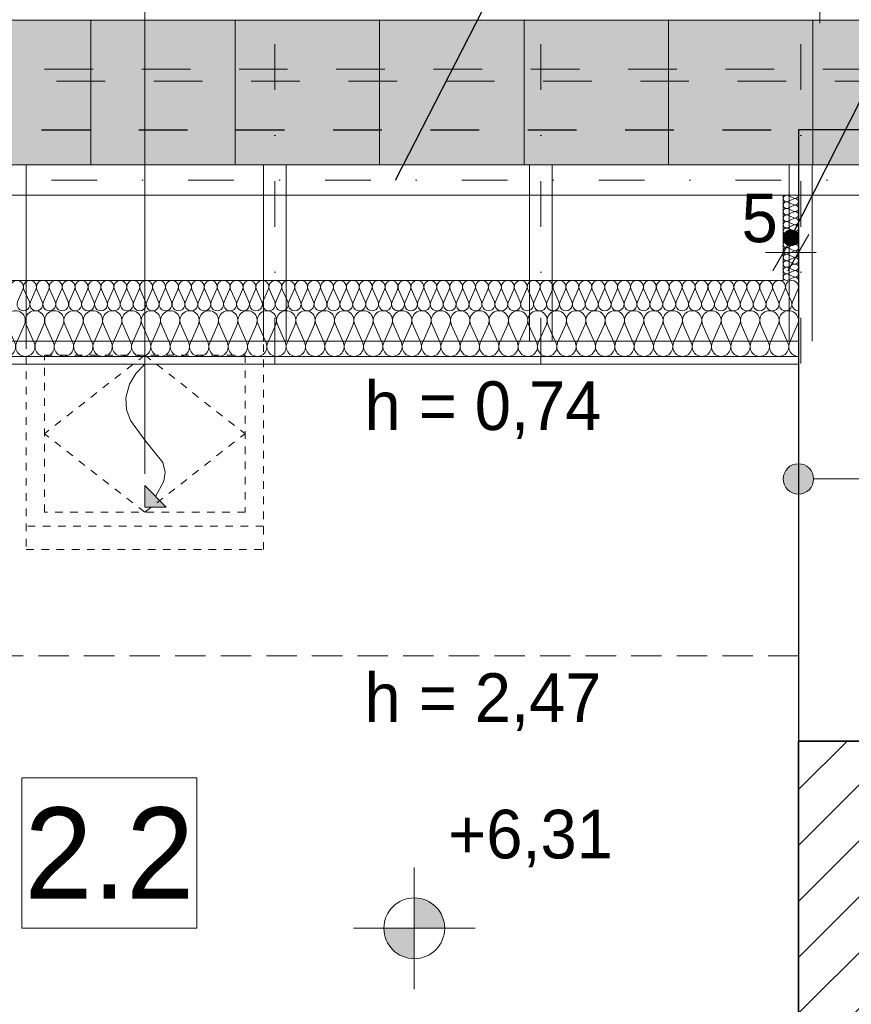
# Model space of a CAD drawing. Extents: x -613240 to -325500, y -25863 to 152403.
# Tile 216 of 254: x -417766 to -415031, y 106217 to 109455. Entities that reach past the tile are written whole.
import ezdxf

# ---------------------------------------------------------------- set-up
doc = ezdxf.new("R2010")
doc.units = 0
doc.header["$MEASUREMENT"] = 0
for name, pattern in [('Dot & Dashed', [450, 150, -150, 0, -150]), ('Hidden Line', [50, 25, -25]), ('Krawędzie ukryte', [150, 100, -50]), ('Przerywana', [320, 160, -160])]:
    doc.linetypes.add(name, pattern=pattern)
for name, color, linetype in [('A-Okna', 7, 'Continuous'), ('Arch ocieplenie', 7, 'Continuous'), ('Arch opisy', 7, 'Continuous'), ('Arch zmurowania', 7, 'Continuous'), ('Inwent Izolacje', 7, 'Continuous'), ('INWENT RZĘDNE', 7, 'Continuous'), ('INWENT WYMIARY', 7, 'Continuous')]:
    doc.layers.add(name, color=color, linetype=linetype)
for name, color, linetype, lineweight, true_color in [('A-Okna_Nr_Pióra__9', 7, 'Continuous', 13, 0x3dad99), ('Arch dachowki_Nr_Pióra__81', 7, 'Continuous', 9, 0x6a6a6a), ('Arch ocieplenie_Nr_Pióra__44', 7, 'Continuous', 13, 0x029e21), ('Arch wykończenie_Nr_Pióra__3', 7, 'Continuous', 18, 0xff6600), ('Arch wykończenie_Nr_Pióra__4', 7, 'Continuous', 13, 0x029e21), ('arch wypelnienia_Nr_Pióra__2', 7, 'Continuous', 13, 0x7f7f7f), ('Inwent Izolacje_Nr_Pióra__44', 7, 'Continuous', 13, 0x029e21), ('INWENT KONST. DREWNIANA_Nr_Pióra__2', 7, 'Continuous', 13, 0x7f7f7f), ('INWENT.ŚCIANY_Nr_Pióra__2', 7, 'Continuous', 13, 0x7f7f7f)]:
    doc.layers.add(name, color=color, linetype=linetype, lineweight=lineweight, true_color=true_color)
for name, color, linetype, lineweight in [('Arch okna_Nr_Pióra__41', 7, 'Continuous', 15), ('Arch opisy okien_Nr_Pióra__21', 7, 'Continuous', 9), ('Arch opisy_Nr_Pióra__21', 7, 'Continuous', 9), ('Arch zmurowania_Nr_Pióra__21', 7, 'Continuous', 9), ('Arch zmurowania_Nr_Pióra__27', 7, 'Continuous', 35), ('INWENT DACH_Nr_Pióra__21', 7, 'Continuous', 9), ('INWENT KONST. DREWNIANA_Nr_Pióra__21', 7, 'Continuous', 9), ('INWENT OPISY_Nr_Pióra__21', 7, 'Continuous', 9), ('INWENT RZĘDNE_Nr_Pióra__21', 7, 'Continuous', 9), ('INWENT WYMIARY_Nr_Pióra__21', 7, 'Continuous', 9), ('INWENT.ŚCIANY_Nr_Pióra__1', 7, 'Continuous', 25), ('INWENT.ŚCIANY_Nr_Pióra__21', 7, 'Continuous', 9), ('Istniejące stropy_Nr_Pióra__5', 7, 'Continuous', 13)]:
    doc.layers.add(name, color=color, linetype=linetype, lineweight=lineweight)
doc.styles.add('GENERATED_STYLE_1', font='txt')
doc.styles.add('GENERATED_STYLE_2', font='txt')
doc.styles.add('GENERATED_STYLE_3', font='txt')
doc.dimstyles.new('GENERATED_STYLE__2', dxfattribs={"dimtxt": 160.000002, "dimasz": 91.2, "dimexe": 0.18, "dimexo": 0, "dimgap": 0.09, "dimtad": 1, "dimtih": 1, "dimtoh": 1, "dimdec": 0, "dimlfac": 0.1, "dimzin": 0, "dimdsep": 46, "dimtxsty": 'GENERATED_STYLE_1', "dimblk": 'ARROWHEAD_2', "dimblk1": 'ARROWHEAD_2', "dimblk2": 'ARROWHEAD_2', "dimcen": 0.09, "dimclrd": 7, "dimclre": 7, "dimclrt": 7, "dimazin": 0, "dimtfac": 1, "dimtdec": 4, "dimtmove": 0, "dimatfit": 3, "dimfxl": 0, "dimtolj": 1, "dimtzin": 0, "dimarcsym": 0})
doc.dimstyles.new('GENERATED_STYLE__8', dxfattribs={"dimtxt": 0.18, "dimasz": 182.4, "dimexe": 0.18, "dimexo": 0.0625, "dimgap": 0.09, "dimtad": 0, "dimtih": 1, "dimtoh": 1, "dimdec": 4, "dimzin": 0, "dimdsep": 46, "dimcen": 0.09, "dimadec": 0, "dimazin": 0, "dimtfac": 1, "dimtdec": 4, "dimtmove": 0, "dimatfit": 3, "dimldrblk": 'ARROWHEAD_5', "dimfxl": 0, "dimtolj": 1, "dimtzin": 0, "dimarcsym": 0})
doc.dimstyles.new('GENERATED_STYLE__9', dxfattribs={"dimtxt": 0.18, "dimasz": 109.44, "dimexe": 0.18, "dimexo": 0.0625, "dimgap": 0.09, "dimtad": 0, "dimtih": 1, "dimtoh": 1, "dimdec": 4, "dimzin": 0, "dimdsep": 46, "dimcen": 0.09, "dimadec": 0, "dimazin": 0, "dimtfac": 1, "dimtdec": 4, "dimtmove": 0, "dimatfit": 3, "dimldrblk": 'ARROWHEAD_11', "dimfxl": 0, "dimtolj": 1, "dimtzin": 0, "dimarcsym": 0})

# ---------------------------------------------------------------- blocks, each defined once
blk = doc.blocks.new('Izolacja cieplna 14_219', base_point=(-419654.9, 108347.6))
at = {"layer": 'Arch ocieplenie_Nr_Pióra__44', "linetype": 'Continuous'}
for p, q in [((-419652.3, 108452.9), (-419625.8, 108392.3)), ((-419620.5, 108392.3), (-419594, 108452.9)), ((-419588.7, 108452.9), (-419562.3, 108392.3)), ((-419556.9, 108392.3), (-419530.5, 108452.9)), ((-419525.1, 108452.9), (-419498.7, 108392.3)), ((-419493.3, 108392.3), (-419466.9, 108452.9)), ((-419461.6, 108452.9), (-419435.1, 108392.3)), ((-419429.8, 108392.3), (-419403.3, 108452.9)), ((-419398, 108452.9), (-419371.5, 108392.3)), ((-419366.2, 108392.3), (-419339.8, 108452.9)), ((-419334.4, 108452.9), (-419308, 108392.3)), ((-419302.6, 108392.3), (-419276.2, 108452.9)), ((-419270.8, 108452.9), (-419244.4, 108392.3)), ((-419239.1, 108392.3), (-419212.6, 108452.9)), ((-419207.3, 108452.9), (-419180.8, 108392.3)), ((-419175.5, 108392.3), (-419149, 108452.9)), ((-419143.7, 108452.9), (-419117.3, 108392.3)), ((-419111.9, 108392.3), (-419085.5, 108452.9)), ((-419080.1, 108452.9), (-419053.7, 108392.3)), ((-419048.3, 108392.3), (-419021.9, 108452.9)), ((-419016.6, 108452.9), (-418990.1, 108392.3)), ((-418984.8, 108392.3), (-418958.3, 108452.9)), ((-418953, 108452.9), (-418926.5, 108392.3)), ((-418921.2, 108392.3), (-418894.8, 108452.9)), ((-418889.4, 108452.9), (-418863, 108392.3)), ((-418857.6, 108392.3), (-418831.2, 108452.9)), ((-418825.8, 108452.9), (-418799.4, 108392.3)), ((-418794.1, 108392.3), (-418767.6, 108452.9)), ((-418762.3, 108452.9), (-418735.8, 108392.3)), ((-418730.5, 108392.3), (-418704, 108452.9)), ((-418698.7, 108452.9), (-418672.3, 108392.3)), ((-418666.9, 108392.3), (-418640.5, 108452.9)), ((-418635.1, 108452.9), (-418608.7, 108392.3)), ((-418603.3, 108392.3), (-418576.9, 108452.9)), ((-418571.6, 108452.9), (-418545.1, 108392.3)), ((-418539.8, 108392.3), (-418513.3, 108452.9)), ((-418508, 108452.9), (-418481.5, 108392.3)), ((-418476.2, 108392.3), (-418449.8, 108452.9)), ((-418444.4, 108452.9), (-418418, 108392.3)), ((-418412.6, 108392.3), (-418386.2, 108452.9)), ((-418380.8, 108452.9), (-418354.4, 108392.3)), ((-418349.1, 108392.3), (-418322.6, 108452.9)), ((-418317.3, 108452.9), (-418290.8, 108392.3)), ((-418285.5, 108392.3), (-418259, 108452.9)), ((-418253.7, 108452.9), (-418227.3, 108392.3)), ((-418221.9, 108392.3), (-418195.5, 108452.9)), ((-418190.1, 108452.9), (-418163.7, 108392.3)), ((-418158.3, 108392.3), (-418131.9, 108452.9)), ((-418126.6, 108452.9), (-418100.1, 108392.3)), ((-418094.8, 108392.3), (-418068.3, 108452.9)), ((-418063, 108452.9), (-418036.5, 108392.3)), ((-418031.2, 108392.3), (-418004.8, 108452.9)), ((-417999.4, 108452.9), (-417973, 108392.3)), ((-417967.6, 108392.3), (-417941.2, 108452.9)), ((-417935.8, 108452.9), (-417909.4, 108392.3)), ((-417904.1, 108392.3), (-417877.6, 108452.9)), ((-417872.3, 108452.9), (-417845.8, 108392.3)), ((-417840.5, 108392.3), (-417814, 108452.9)), ((-417808.7, 108452.9), (-417782.3, 108392.3)), ((-417776.9, 108392.3), (-417750.5, 108452.9)), ((-417745.1, 108452.9), (-417718.7, 108392.3)), ((-417713.3, 108392.3), (-417686.9, 108452.9)), ((-417681.6, 108452.9), (-417655.1, 108392.3)), ((-417649.8, 108392.3), (-417623.3, 108452.9)), ((-417618, 108452.9), (-417591.5, 108392.3)), ((-417586.2, 108392.3), (-417559.8, 108452.9)), ((-417554.4, 108452.9), (-417528, 108392.3)), ((-417522.6, 108392.3), (-417496.2, 108452.9)), ((-417490.8, 108452.9), (-417464.4, 108392.3)), ((-417459.1, 108392.3), (-417432.6, 108452.9)), ((-417427.3, 108452.9), (-417400.8, 108392.3)), ((-417395.5, 108392.3), (-417369, 108452.9)), ((-417363.7, 108452.9), (-417337.3, 108392.3)), ((-417331.9, 108392.3), (-417305.5, 108452.9)), ((-417300.1, 108452.9), (-417273.7, 108392.3)), ((-417268.3, 108392.3), (-417241.9, 108452.9)), ((-417236.6, 108452.9), (-417210.1, 108392.3)), ((-417204.8, 108392.3), (-417178.3, 108452.9)), ((-417173, 108452.9), (-417146.5, 108392.3)), ((-417141.2, 108392.3), (-417114.8, 108452.9)), ((-417109.4, 108452.9), (-417083, 108392.3)), ((-417077.6, 108392.3), (-417051.2, 108452.9)), ((-417045.8, 108452.9), (-417019.4, 108392.3)), ((-417014.1, 108392.3), (-416987.6, 108452.9)), ((-416982.3, 108452.9), (-416955.8, 108392.3)), ((-416950.5, 108392.3), (-416924, 108452.9)), ((-416918.7, 108452.9), (-416892.3, 108392.3)), ((-416886.9, 108392.3), (-416860.5, 108452.9)), ((-416855.1, 108452.9), (-416828.7, 108392.3)), ((-416823.3, 108392.3), (-416796.9, 108452.9)), ((-416791.6, 108452.9), (-416765.1, 108392.3)), ((-416759.8, 108392.3), (-416733.3, 108452.9)), ((-416728, 108452.9), (-416701.5, 108392.3)), ((-416696.2, 108392.3), (-416669.8, 108452.9)), ((-416664.4, 108452.9), (-416638, 108392.3)), ((-416632.6, 108392.3), (-416606.2, 108452.9)), ((-416600.8, 108452.9), (-416574.4, 108392.3)), ((-416569.1, 108392.3), (-416542.6, 108452.9)), ((-416537.3, 108452.9), (-416510.8, 108392.3)), ((-416505.5, 108392.3), (-416479, 108452.9)), ((-416473.7, 108452.9), (-416447.3, 108392.3)), ((-416441.9, 108392.3), (-416415.5, 108452.9)), ((-416410.1, 108452.9), (-416383.7, 108392.3)), ((-416378.3, 108392.3), (-416351.9, 108452.9)), ((-416346.6, 108452.9), (-416320.1, 108392.3)), ((-416314.8, 108392.3), (-416288.3, 108452.9)), ((-416283, 108452.9), (-416256.5, 108392.3)), ((-416251.2, 108392.3), (-416224.8, 108452.9)), ((-416219.4, 108452.9), (-416193, 108392.3)), ((-416187.6, 108392.3), (-416161.2, 108452.9)), ((-416155.8, 108452.9), (-416129.4, 108392.3)), ((-416124.1, 108392.3), (-416097.6, 108452.9)), ((-416092.3, 108452.9), (-416065.8, 108392.3)), ((-416060.5, 108392.3), (-416034, 108452.9)), ((-416028.7, 108452.9), (-416002.3, 108392.3)), ((-415996.9, 108392.3), (-415970.5, 108452.9)), ((-415965.1, 108452.9), (-415938.7, 108392.3)), ((-415933.3, 108392.3), (-415906.9, 108452.9)), ((-415901.6, 108452.9), (-415875.1, 108392.3)), ((-415869.8, 108392.3), (-415843.3, 108452.9)), ((-415838, 108452.9), (-415811.5, 108392.3)), ((-415806.2, 108392.3), (-415779.8, 108452.9)), ((-415774.4, 108452.9), (-415748, 108392.3)), ((-415742.6, 108392.3), (-415716.2, 108452.9)), ((-415710.8, 108452.9), (-415684.4, 108392.3)), ((-415679.1, 108392.3), (-415652.6, 108452.9)), ((-415647.3, 108452.9), (-415620.8, 108392.3)), ((-415615.5, 108392.3), (-415589, 108452.9)), ((-415583.7, 108452.9), (-415557.3, 108392.3)), ((-415551.9, 108392.3), (-415525.5, 108452.9)), ((-415520.1, 108452.9), (-415493.7, 108392.3)), ((-415488.3, 108392.3), (-415461.9, 108452.9)), ((-415456.6, 108452.9), (-415430.1, 108392.3)), ((-415424.8, 108392.3), (-415398.3, 108452.9)), ((-415393, 108452.9), (-415366.5, 108392.3)), ((-415361.2, 108392.3), (-415334.8, 108452.9)), ((-415329.4, 108452.9), (-415303, 108392.3)), ((-415297.6, 108392.3), (-415271.2, 108452.9)), ((-415265.8, 108452.9), (-415239.4, 108392.3)), ((-415234.1, 108392.3), (-415207.6, 108452.9))]:
    blk.add_line(p, q, dxfattribs=at)
for centre, start_param, end_param in [((-419623.2, 108465.7), 4.299595, 8.266775), ((-419559.6, 108465.7), 4.299595, 8.266775), ((-419496, 108465.7), 4.299595, 8.266775), ((-419432.4, 108465.7), 4.299595, 8.266775), ((-419368.9, 108465.7), 4.299595, 8.266775), ((-419305.3, 108465.7), 4.299595, 8.266775), ((-419241.7, 108465.7), 4.299595, 8.266775), ((-419178.2, 108465.7), 4.299595, 8.266775), ((-419114.6, 108465.7), 4.299595, 8.266775), ((-419051, 108465.7), 4.299595, 8.266775), ((-418987.4, 108465.7), 4.299595, 8.266775), ((-418923.9, 108465.7), 4.299595, 8.266775), ((-418860.3, 108465.7), 4.299595, 8.266775), ((-418796.7, 108465.7), 4.299595, 8.266775), ((-418733.2, 108465.7), 4.299595, 8.266775), ((-418669.6, 108465.7), 4.299595, 8.266775), ((-418606, 108465.7), 4.299595, 8.266775), ((-418542.4, 108465.7), 4.299595, 8.266775), ((-418478.9, 108465.7), 4.299595, 8.266775), ((-418415.3, 108465.7), 4.299595, 8.266775), ((-418351.7, 108465.7), 4.299595, 8.266775), ((-418288.2, 108465.7), 4.299595, 8.266775), ((-418224.6, 108465.7), 4.299595, 8.266775), ((-418161, 108465.7), 4.299595, 8.266775), ((-418097.4, 108465.7), 4.299595, 8.266775), ((-418033.9, 108465.7), 4.299595, 8.266775), ((-417970.3, 108465.7), 4.299595, 8.266775), ((-417906.7, 108465.7), 4.299595, 8.266775), ((-417843.2, 108465.7), 4.299595, 8.266775), ((-417779.6, 108465.7), 4.299595, 8.266775), ((-417716, 108465.7), 4.299595, 8.266775), ((-417652.4, 108465.7), 4.299595, 8.266775), ((-417588.9, 108465.7), 4.299595, 8.266775), ((-417525.3, 108465.7), 4.299595, 8.266775), ((-417461.7, 108465.7), 4.299595, 8.266775), ((-417398.2, 108465.7), 4.299595, 8.266775), ((-417334.6, 108465.7), 4.299595, 8.266775), ((-417271, 108465.7), 4.299595, 8.266775), ((-417207.4, 108465.7), 4.299595, 8.266775), ((-417143.9, 108465.7), 4.299595, 8.266775), ((-417080.3, 108465.7), 4.299595, 8.266775), ((-417016.7, 108465.7), 4.299595, 8.266775), ((-416953.2, 108465.7), 4.299595, 8.266775), ((-416889.6, 108465.7), 4.299595, 8.266775), ((-416826, 108465.7), 4.299595, 8.266775), ((-416762.4, 108465.7), 4.299595, 8.266775), ((-416698.9, 108465.7), 4.299595, 8.266775), ((-416635.3, 108465.7), 4.299595, 8.266775), ((-416571.7, 108465.7), 4.299595, 8.266775), ((-416508.2, 108465.7), 4.299595, 8.266775), ((-416444.6, 108465.7), 4.299595, 8.266775), ((-416381, 108465.7), 4.299595, 8.266775), ((-416317.4, 108465.7), 4.299595, 8.266775), ((-416253.9, 108465.7), 4.299595, 8.266775), ((-416190.3, 108465.7), 4.299595, 8.266775), ((-416126.7, 108465.7), 4.299595, 8.266775), ((-416063.2, 108465.7), 4.299595, 8.266775), ((-415999.6, 108465.7), 4.299595, 8.266775), ((-415936, 108465.7), 4.299595, 8.266775), ((-415872.4, 108465.7), 4.299595, 8.266775), ((-415808.9, 108465.7), 4.299595, 8.266775), ((-415745.3, 108465.7), 4.299595, 8.266775), ((-415681.7, 108465.7), 4.299595, 8.266775), ((-415618.2, 108465.7), 4.299595, 8.266775), ((-415554.6, 108465.7), 4.299595, 8.266775), ((-415491, 108465.7), 4.299595, 8.266775), ((-415427.4, 108465.7), 4.299595, 8.266775), ((-415363.9, 108465.7), 4.299595, 8.266775), ((-415300.3, 108465.7), 4.299595, 8.266775), ((-415236.7, 108465.7), 4.299595, 8.266775), ((-419654.9, 108379.5), 3.141593, 5.125182), ((-419591.4, 108379.5), 1.158004, 5.125183), ((-419527.8, 108379.5), 1.158004, 5.125183), ((-419464.2, 108379.5), 1.158004, 5.125183), ((-419400.7, 108379.5), 1.158004, 5.125183), ((-419337.1, 108379.5), 1.158004, 5.125183), ((-419273.5, 108379.5), 1.158004, 5.125183), ((-419209.9, 108379.5), 1.158004, 5.125183), ((-419146.4, 108379.5), 1.158004, 5.125183), ((-419082.8, 108379.5), 1.158004, 5.125183), ((-419019.2, 108379.5), 1.158004, 5.125183), ((-418955.7, 108379.5), 1.158004, 5.125183), ((-418892.1, 108379.5), 1.158004, 5.125183), ((-418828.5, 108379.5), 1.158004, 5.125183), ((-418764.9, 108379.5), 1.158004, 5.125183), ((-418701.4, 108379.5), 1.158004, 5.125183), ((-418637.8, 108379.5), 1.158004, 5.125183), ((-418574.2, 108379.5), 1.158004, 5.125183), ((-418510.7, 108379.5), 1.158004, 5.125183), ((-418447.1, 108379.5), 1.158004, 5.125183), ((-418383.5, 108379.5), 1.158004, 5.125183), ((-418319.9, 108379.5), 1.158004, 5.125183), ((-418256.4, 108379.5), 1.158004, 5.125183), ((-418192.8, 108379.5), 1.158004, 5.125183), ((-418129.2, 108379.5), 1.158004, 5.125183), ((-418065.7, 108379.5), 1.158004, 5.125183), ((-418002.1, 108379.5), 1.158004, 5.125183), ((-417938.5, 108379.5), 1.158004, 5.125183), ((-417874.9, 108379.5), 1.158004, 5.125183), ((-417811.4, 108379.5), 1.158004, 5.125183), ((-417747.8, 108379.5), 1.158004, 5.125183), ((-417684.2, 108379.5), 1.158004, 5.125183), ((-417620.7, 108379.5), 1.158004, 5.125183), ((-417557.1, 108379.5), 1.158004, 5.125183), ((-417493.5, 108379.5), 1.158004, 5.125183), ((-417429.9, 108379.5), 1.158004, 5.125183), ((-417366.4, 108379.5), 1.158004, 5.125183), ((-417302.8, 108379.5), 1.158004, 5.125183), ((-417239.2, 108379.5), 1.158004, 5.125183), ((-417175.7, 108379.5), 1.158004, 5.125183), ((-417112.1, 108379.5), 1.158004, 5.125183), ((-417048.5, 108379.5), 1.158004, 5.125183), ((-416984.9, 108379.5), 1.158004, 5.125183), ((-416921.4, 108379.5), 1.158004, 5.125183), ((-416857.8, 108379.5), 1.158004, 5.125183), ((-416794.2, 108379.5), 1.158004, 5.125183), ((-416730.7, 108379.5), 1.158004, 5.125183), ((-416667.1, 108379.5), 1.158004, 5.125183), ((-416603.5, 108379.5), 1.158004, 5.125183), ((-416539.9, 108379.5), 1.158004, 5.125183), ((-416476.4, 108379.5), 1.158004, 5.125183), ((-416412.8, 108379.5), 1.158004, 5.125183), ((-416349.2, 108379.5), 1.158004, 5.125183), ((-416285.7, 108379.5), 1.158004, 5.125183), ((-416222.1, 108379.5), 1.158004, 5.125183), ((-416158.5, 108379.5), 1.158004, 5.125183), ((-416094.9, 108379.5), 1.158004, 5.125183), ((-416031.4, 108379.5), 1.158004, 5.125183), ((-415967.8, 108379.5), 1.158004, 5.125183), ((-415904.2, 108379.5), 1.158004, 5.125183), ((-415840.7, 108379.5), 1.158004, 5.125183), ((-415777.1, 108379.5), 1.158004, 5.125183), ((-415713.5, 108379.5), 1.158004, 5.125183), ((-415649.9, 108379.5), 1.158004, 5.125183), ((-415586.4, 108379.5), 1.158004, 5.125183), ((-415522.8, 108379.5), 1.158004, 5.125183), ((-415459.2, 108379.5), 1.158004, 5.125183), ((-415395.7, 108379.5), 1.158004, 5.125183), ((-415332.1, 108379.5), 1.158004, 5.125183), ((-415268.5, 108379.5), 1.158004, 5.125183), ((-415204.9, 108379.5), 1.158004, 3.141593)]:
    blk.add_ellipse(centre, major_axis=(0, 31.9), ratio=0.996364, start_param=start_param, end_param=end_param, dxfattribs=at)
blk = doc.blocks.new('Izolacja cieplna 14_220', base_point=(-421534.9, 108497.6))
at = {"layer": 'Arch ocieplenie_Nr_Pióra__44', "linetype": 'Continuous'}
for p, q in [((-417773.4, 108527.4), (-417755.7, 108567.8)), ((-417752.2, 108567.8), (-417734.5, 108527.4)), ((-417730.9, 108527.4), (-417713.2, 108567.8)), ((-417709.7, 108567.8), (-417692, 108527.4)), ((-417688.4, 108527.4), (-417670.8, 108567.8)), ((-417667.2, 108567.8), (-417649.5, 108527.4)), ((-417645.9, 108527.4), (-417628.3, 108567.8)), ((-417624.7, 108567.8), (-417607, 108527.4)), ((-417603.5, 108527.4), (-417585.8, 108567.8)), ((-417582.2, 108567.8), (-417564.6, 108527.4)), ((-417561, 108527.4), (-417543.3, 108567.8)), ((-417539.7, 108567.8), (-417522.1, 108527.4)), ((-417518.5, 108527.4), (-417500.8, 108567.8)), ((-417497.3, 108567.8), (-417479.6, 108527.4)), ((-417476, 108527.4), (-417458.3, 108567.8)), ((-417454.8, 108567.8), (-417437.1, 108527.4)), ((-417433.5, 108527.4), (-417415.9, 108567.8)), ((-417412.3, 108567.8), (-417394.6, 108527.4)), ((-417391, 108527.4), (-417373.4, 108567.8)), ((-417369.8, 108567.8), (-417352.1, 108527.4)), ((-417348.6, 108527.4), (-417330.9, 108567.8)), ((-417327.3, 108567.8), (-417309.7, 108527.4)), ((-417306.1, 108527.4), (-417288.4, 108567.8)), ((-417284.8, 108567.8), (-417267.2, 108527.4)), ((-417263.6, 108527.4), (-417245.9, 108567.8)), ((-417242.4, 108567.8), (-417224.7, 108527.4)), ((-417221.1, 108527.4), (-417203.4, 108567.8)), ((-417199.9, 108567.8), (-417182.2, 108527.4)), ((-417178.6, 108527.4), (-417161, 108567.8)), ((-417157.4, 108567.8), (-417139.7, 108527.4)), ((-417136.1, 108527.4), (-417118.5, 108567.8)), ((-417114.9, 108567.8), (-417097.2, 108527.4)), ((-417093.7, 108527.4), (-417076, 108567.8)), ((-417072.4, 108567.8), (-417054.8, 108527.4)), ((-417051.2, 108527.4), (-417033.5, 108567.8)), ((-417029.9, 108567.8), (-417012.3, 108527.4)), ((-417008.7, 108527.4), (-416991, 108567.8)), ((-416987.5, 108567.8), (-416969.8, 108527.4)), ((-416966.2, 108527.4), (-416948.5, 108567.8)), ((-416945, 108567.8), (-416927.3, 108527.4)), ((-416923.7, 108527.4), (-416906.1, 108567.8)), ((-416902.5, 108567.8), (-416884.8, 108527.4)), ((-416881.3, 108527.4), (-416863.6, 108567.8)), ((-416860, 108567.8), (-416842.3, 108527.4)), ((-416838.8, 108527.4), (-416821.1, 108567.8)), ((-416817.5, 108567.8), (-416799.9, 108527.4)), ((-416796.3, 108527.4), (-416778.6, 108567.8)), ((-416775, 108567.8), (-416757.4, 108527.4)), ((-416753.8, 108527.4), (-416736.1, 108567.8)), ((-416732.6, 108567.8), (-416714.9, 108527.4)), ((-416711.3, 108527.4), (-416693.6, 108567.8)), ((-416690.1, 108567.8), (-416672.4, 108527.4)), ((-416668.8, 108527.4), (-416651.2, 108567.8)), ((-416647.6, 108567.8), (-416629.9, 108527.4)), ((-416626.4, 108527.4), (-416608.7, 108567.8)), ((-416605.1, 108567.8), (-416587.4, 108527.4)), ((-416583.9, 108527.4), (-416566.2, 108567.8)), ((-416562.6, 108567.8), (-416545, 108527.4)), ((-416541.4, 108527.4), (-416523.7, 108567.8)), ((-416520.1, 108567.8), (-416502.5, 108527.4)), ((-416498.9, 108527.4), (-416481.2, 108567.8)), ((-416477.7, 108567.8), (-416460, 108527.4)), ((-416456.4, 108527.4), (-416438.7, 108567.8)), ((-416435.2, 108567.8), (-416417.5, 108527.4)), ((-416413.9, 108527.4), (-416396.3, 108567.8)), ((-416392.7, 108567.8), (-416375, 108527.4)), ((-416371.5, 108527.4), (-416353.8, 108567.8)), ((-416350.2, 108567.8), (-416332.5, 108527.4)), ((-416329, 108527.4), (-416311.3, 108567.8)), ((-416307.7, 108567.8), (-416290.1, 108527.4)), ((-416286.5, 108527.4), (-416268.8, 108567.8)), ((-416265.2, 108567.8), (-416247.6, 108527.4)), ((-416244, 108527.4), (-416226.3, 108567.8)), ((-416222.8, 108567.8), (-416205.1, 108527.4)), ((-416201.5, 108527.4), (-416183.8, 108567.8)), ((-416180.3, 108567.8), (-416162.6, 108527.4)), ((-416159, 108527.4), (-416141.4, 108567.8)), ((-416137.8, 108567.8), (-416120.1, 108527.4)), ((-416116.6, 108527.4), (-416098.9, 108567.8)), ((-416095.3, 108567.8), (-416077.6, 108527.4)), ((-416074.1, 108527.4), (-416056.4, 108567.8)), ((-416052.8, 108567.8), (-416035.2, 108527.4)), ((-416031.6, 108527.4), (-416013.9, 108567.8)), ((-416010.3, 108567.8), (-415992.7, 108527.4)), ((-415989.1, 108527.4), (-415971.4, 108567.8)), ((-415967.9, 108567.8), (-415950.2, 108527.4)), ((-415946.6, 108527.4), (-415928.9, 108567.8)), ((-415925.4, 108567.8), (-415907.7, 108527.4)), ((-415904.1, 108527.4), (-415886.5, 108567.8)), ((-415882.9, 108567.8), (-415865.2, 108527.4)), ((-415861.7, 108527.4), (-415844, 108567.8)), ((-415840.4, 108567.8), (-415822.7, 108527.4)), ((-415819.2, 108527.4), (-415801.5, 108567.8)), ((-415797.9, 108567.8), (-415780.3, 108527.4)), ((-415776.7, 108527.4), (-415759, 108567.8)), ((-415755.4, 108567.8), (-415737.8, 108527.4)), ((-415734.2, 108527.4), (-415716.5, 108567.8)), ((-415713, 108567.8), (-415695.3, 108527.4)), ((-415691.7, 108527.4), (-415674, 108567.8)), ((-415670.5, 108567.8), (-415652.8, 108527.4)), ((-415649.2, 108527.4), (-415631.6, 108567.8)), ((-415628, 108567.8), (-415610.3, 108527.4)), ((-415606.8, 108527.4), (-415589.1, 108567.8)), ((-415585.5, 108567.8), (-415567.8, 108527.4)), ((-415564.3, 108527.4), (-415546.6, 108567.8)), ((-415543, 108567.8), (-415525.4, 108527.4)), ((-415521.8, 108527.4), (-415504.1, 108567.8)), ((-415500.5, 108567.8), (-415482.9, 108527.4)), ((-415479.3, 108527.4), (-415461.6, 108567.8)), ((-415458.1, 108567.8), (-415440.4, 108527.4)), ((-415436.8, 108527.4), (-415419.1, 108567.8)), ((-415415.6, 108567.8), (-415397.9, 108527.4)), ((-415394.3, 108527.4), (-415376.7, 108567.8)), ((-415373.1, 108567.8), (-415355.4, 108527.4)), ((-415351.9, 108527.4), (-415334.2, 108567.8)), ((-415330.6, 108567.8), (-415312.9, 108527.4)), ((-415309.4, 108527.4), (-415291.7, 108567.8)), ((-415288.1, 108567.8), (-415270.5, 108527.4)), ((-415266.9, 108527.4), (-415249.2, 108567.8)), ((-415245.6, 108567.8), (-415228, 108527.4)), ((-415224.4, 108527.4), (-415206.7, 108567.8))]:
    blk.add_line(p, q, dxfattribs=at)
for centre, start_param, end_param in [((-417775.2, 108576.3), 4.299595, 8.266775), ((-417732.7, 108576.3), 4.299595, 8.266775), ((-417690.2, 108576.3), 4.299595, 8.266775), ((-417647.7, 108576.3), 4.299595, 8.266775), ((-417605.2, 108576.3), 4.299595, 8.266775), ((-417562.8, 108576.3), 4.299595, 8.266775), ((-417520.3, 108576.3), 4.299595, 8.266775), ((-417477.8, 108576.3), 4.299595, 8.266775), ((-417435.3, 108576.3), 4.299595, 8.266775), ((-417392.8, 108576.3), 4.299595, 8.266775), ((-417350.3, 108576.3), 4.299595, 8.266775), ((-417307.9, 108576.3), 4.299595, 8.266775), ((-417265.4, 108576.3), 4.299595, 8.266775), ((-417222.9, 108576.3), 4.299595, 8.266775), ((-417180.4, 108576.3), 4.299595, 8.266775), ((-417137.9, 108576.3), 4.299595, 8.266775), ((-417095.5, 108576.3), 4.299595, 8.266775), ((-417053, 108576.3), 4.299595, 8.266775), ((-417010.5, 108576.3), 4.299595, 8.266775), ((-416968, 108576.3), 4.299595, 8.266775), ((-416925.5, 108576.3), 4.299595, 8.266775), ((-416883, 108576.3), 4.299595, 8.266775), ((-416840.6, 108576.3), 4.299595, 8.266775), ((-416798.1, 108576.3), 4.299595, 8.266775), ((-416755.6, 108576.3), 4.299595, 8.266775), ((-416713.1, 108576.3), 4.299595, 8.266775), ((-416670.6, 108576.3), 4.299595, 8.266775), ((-416628.1, 108576.3), 4.299595, 8.266775), ((-416585.7, 108576.3), 4.299595, 8.266775), ((-416543.2, 108576.3), 4.299595, 8.266775), ((-416500.7, 108576.3), 4.299595, 8.266775), ((-416458.2, 108576.3), 4.299595, 8.266775), ((-416415.7, 108576.3), 4.299595, 8.266775), ((-416373.2, 108576.3), 4.299595, 8.266775), ((-416330.8, 108576.3), 4.299595, 8.266775), ((-416288.3, 108576.3), 4.299595, 8.266775), ((-416245.8, 108576.3), 4.299595, 8.266775), ((-416203.3, 108576.3), 4.299595, 8.266775), ((-416160.8, 108576.3), 4.299595, 8.266775), ((-416118.3, 108576.3), 4.299595, 8.266775), ((-416075.9, 108576.3), 4.299595, 8.266775), ((-416033.4, 108576.3), 4.299595, 8.266775), ((-415990.9, 108576.3), 4.299595, 8.266775), ((-415948.4, 108576.3), 4.299595, 8.266775), ((-415905.9, 108576.3), 4.299595, 8.266775), ((-415863.4, 108576.3), 4.299595, 8.266775), ((-415821, 108576.3), 4.299595, 8.266775), ((-415778.5, 108576.3), 4.299595, 8.266775), ((-415736, 108576.3), 4.299595, 8.266775), ((-415693.5, 108576.3), 4.299595, 8.266775), ((-415651, 108576.3), 4.299595, 8.266775), ((-415608.5, 108576.3), 4.299595, 8.266775), ((-415566.1, 108576.3), 4.299595, 8.266775), ((-415523.6, 108576.3), 4.299595, 8.266775), ((-415481.1, 108576.3), 4.299595, 8.266775), ((-415438.6, 108576.3), 4.299595, 8.266775), ((-415396.1, 108576.3), 4.299595, 8.266775), ((-415353.6, 108576.3), 4.299595, 8.266775), ((-415311.2, 108576.3), 4.299595, 8.266775), ((-415268.7, 108576.3), 4.299595, 8.266775), ((-415226.2, 108576.3), 4.299595, 8.266775), ((-417753.9, 108518.9), 1.158004, 5.125183), ((-417711.5, 108518.9), 1.158004, 5.125183), ((-417669, 108518.9), 1.158004, 5.125183), ((-417626.5, 108518.9), 1.158004, 5.125183), ((-417584, 108518.9), 1.158004, 5.125183), ((-417541.5, 108518.9), 1.158004, 5.125183), ((-417499, 108518.9), 1.158004, 5.125183), ((-417456.6, 108518.9), 1.158004, 5.125183), ((-417414.1, 108518.9), 1.158004, 5.125183), ((-417371.6, 108518.9), 1.158004, 5.125183), ((-417329.1, 108518.9), 1.158004, 5.125183), ((-417286.6, 108518.9), 1.158004, 5.125183), ((-417244.1, 108518.9), 1.158004, 5.125183), ((-417201.7, 108518.9), 1.158004, 5.125183), ((-417159.2, 108518.9), 1.158004, 5.125183), ((-417116.7, 108518.9), 1.158004, 5.125183), ((-417074.2, 108518.9), 1.158004, 5.125183), ((-417031.7, 108518.9), 1.158004, 5.125183), ((-416989.2, 108518.9), 1.158004, 5.125183), ((-416946.8, 108518.9), 1.158004, 5.125183), ((-416904.3, 108518.9), 1.158004, 5.125183), ((-416861.8, 108518.9), 1.158004, 5.125183), ((-416819.3, 108518.9), 1.158004, 5.125183), ((-416776.8, 108518.9), 1.158004, 5.125183), ((-416734.3, 108518.9), 1.158004, 5.125183), ((-416691.9, 108518.9), 1.158004, 5.125183), ((-416649.4, 108518.9), 1.158004, 5.125183), ((-416606.9, 108518.9), 1.158004, 5.125183), ((-416564.4, 108518.9), 1.158004, 5.125183), ((-416521.9, 108518.9), 1.158004, 5.125183), ((-416479.4, 108518.9), 1.158004, 5.125183), ((-416437, 108518.9), 1.158004, 5.125183), ((-416394.5, 108518.9), 1.158004, 5.125183), ((-416352, 108518.9), 1.158004, 5.125183), ((-416309.5, 108518.9), 1.158004, 5.125183), ((-416267, 108518.9), 1.158004, 5.125183), ((-416224.5, 108518.9), 1.158004, 5.125183), ((-416182.1, 108518.9), 1.158004, 5.125183), ((-416139.6, 108518.9), 1.158004, 5.125183), ((-416097.1, 108518.9), 1.158004, 5.125183), ((-416054.6, 108518.9), 1.158004, 5.125183), ((-416012.1, 108518.9), 1.158004, 5.125183), ((-415969.6, 108518.9), 1.158004, 5.125183), ((-415927.2, 108518.9), 1.158004, 5.125183), ((-415884.7, 108518.9), 1.158004, 5.125183), ((-415842.2, 108518.9), 1.158004, 5.125183), ((-415799.7, 108518.9), 1.158004, 5.125183), ((-415757.2, 108518.9), 1.158004, 5.125183), ((-415714.7, 108518.9), 1.158004, 5.125183), ((-415672.3, 108518.9), 1.158004, 5.125183), ((-415629.8, 108518.9), 1.158004, 5.125183), ((-415587.3, 108518.9), 1.158004, 5.125183), ((-415544.8, 108518.9), 1.158004, 5.125183), ((-415502.3, 108518.9), 1.158004, 5.125183), ((-415459.8, 108518.9), 1.158004, 5.125183), ((-415417.4, 108518.9), 1.158004, 5.125183), ((-415374.9, 108518.9), 1.158004, 5.125183), ((-415332.4, 108518.9), 1.158004, 5.125183), ((-415289.9, 108518.9), 1.158004, 5.125183), ((-415247.4, 108518.9), 1.158004, 5.125183), ((-415204.9, 108518.9), 1.158004, 3.141593)]:
    blk.add_ellipse(centre, major_axis=(0, 21.3), ratio=0.998768, start_param=start_param, end_param=end_param, dxfattribs=at)
blk = doc.blocks.new('Ściana_13', base_point=(-415204.9, 107082.6))
at = {"layer": 'Arch zmurowania_Nr_Pióra__21', "linetype": 'Continuous'}
h = blk.add_hatch(dxfattribs=at)
h.set_pattern_fill('Common_Brick', color=256, style=0, pattern_type=2)
h.set_pattern_definition([(45, (0, 0), (-91.92388, 91.92388), [])])
h.paths.add_polyline_path([(-415204.9, 107082.6), (-415204.9, 106182.6), (-414694.9, 106182.6), (-414694.9, 107082.6)], flags=0)
at = {"layer": 'Arch zmurowania_Nr_Pióra__27', "linetype": 'Continuous'}
for p, q in [((-415204.9, 107082.6), (-415204.9, 106182.6)), ((-414694.9, 107082.6), (-415204.9, 107082.6)), ((-414694.9, 106182.6), (-414694.9, 107082.6)), ((-415204.9, 106182.6), (-414694.9, 106182.6))]:
    blk.add_line(p, q, dxfattribs=at)
blk = doc.blocks.new('Izolacja cieplna 14_355', base_point=(-415204.9, 108597.6))
at = {"layer": 'Inwent Izolacje_Nr_Pióra__44', "linetype": 'Continuous'}
for p, q in [((-415219.8, 108867.7), (-415240, 108876.7)), ((-415240, 108857), (-415219.8, 108865.9)), ((-415219.8, 108846.2), (-415240, 108855.2)), ((-415240, 108835.4), (-415219.8, 108844.4)), ((-415219.8, 108824.7), (-415240, 108833.6)), ((-415240, 108813.9), (-415219.8, 108822.9)), ((-415219.8, 108803.1), (-415240, 108812.1)), ((-415240, 108792.4), (-415219.8, 108801.3)), ((-415219.8, 108781.6), (-415240, 108790.6)), ((-415240, 108770.8), (-415219.8, 108779.8)), ((-415219.8, 108760.1), (-415240, 108769)), ((-415240, 108749.3), (-415219.8, 108758.2)), ((-415219.8, 108738.5), (-415240, 108747.5)), ((-415240, 108727.7), (-415219.8, 108736.7)), ((-415219.8, 108717), (-415240, 108725.9)), ((-415240, 108706.2), (-415219.8, 108715.2)), ((-415219.8, 108695.4), (-415240, 108704.4)), ((-415240, 108684.7), (-415219.8, 108693.6)), ((-415219.8, 108673.9), (-415240, 108682.9)), ((-415240, 108663.1), (-415219.8, 108672.1)), ((-415219.8, 108652.4), (-415240, 108661.3)), ((-415240, 108641.6), (-415219.8, 108650.6)), ((-415219.8, 108630.8), (-415240, 108639.8)), ((-415240, 108620.1), (-415219.8, 108629)), ((-415219.8, 108609.3), (-415240, 108618.2)), ((-415240, 108598.5), (-415219.8, 108607.5))]:
    blk.add_line(p, q, dxfattribs=at)
for centre, start_param, end_param in [((-415244.3, 108866.8), 5.870392, 9.837571), ((-415215.6, 108877.6), 2.7288, 4.712389), ((-415244.3, 108845.3), 5.870392, 9.837571), ((-415215.6, 108856.1), 2.7288, 6.695979), ((-415215.6, 108834.5), 2.7288, 6.695979), ((-415244.3, 108823.8), 5.870392, 9.837571), ((-415244.3, 108802.2), 5.870392, 9.837571), ((-415215.6, 108813), 2.7288, 6.695979), ((-415244.3, 108780.7), 5.870392, 9.837571), ((-415215.6, 108791.5), 2.7288, 6.695979), ((-415215.6, 108769.9), 2.7288, 6.695979), ((-415244.3, 108759.1), 5.870392, 9.837571), ((-415244.3, 108737.6), 5.870392, 9.837571), ((-415215.6, 108748.4), 2.7288, 6.695979), ((-415244.3, 108716.1), 5.870392, 9.837571), ((-415215.6, 108726.8), 2.7288, 6.695979), ((-415215.6, 108705.3), 2.7288, 6.695979), ((-415244.3, 108694.5), 5.870392, 9.837571), ((-415244.3, 108673), 5.870392, 9.837571), ((-415215.6, 108683.8), 2.7288, 6.695979), ((-415244.3, 108651.5), 5.870392, 9.837571), ((-415215.6, 108662.2), 2.7288, 6.695979), ((-415215.6, 108640.7), 2.7288, 6.695979), ((-415244.3, 108629.9), 5.870392, 9.837571), ((-415244.3, 108608.4), 5.870392, 9.837571), ((-415215.6, 108619.1), 2.7288, 6.695979), ((-415215.6, 108597.6), 4.712389, 6.695979)]:
    blk.add_ellipse(centre, major_axis=(0, 10.8), ratio=0.987432, start_param=start_param, end_param=end_param, dxfattribs=at)
blk = doc.blocks.new('Krzywa_24', base_point=(-417354.9, 108322.6))
at = {"layer": 'A-Okna_Nr_Pióra__9', "linetype": 'Continuous'}
blk.add_hatch(color=256, dxfattribs=at).paths.add_polyline_path([(-417354.9, 107852), (-417354.5, 107922.7), (-417284.2, 107851.6)], flags=0)
for p, q in [((-417354.9, 107852), (-417354.5, 107922.7)), ((-417354.5, 107922.7), (-417284.2, 107851.6)), ((-417354.9, 107852), (-417284.2, 107851.6))]:
    blk.add_line(p, q, dxfattribs=at)
at = {"layer": 'A-Okna_Nr_Pióra__9', "linetype": 'Continuous', "flags": 128}
blk.add_lwpolyline([(-417354.9, 108322.6), (-417384.1, 108291.5), (-417405.4, 108256.4), (-417417.6, 108211.7), (-417415, 108173), (-417402.1, 108136.5), (-417354.9, 108072), (-417295.3, 107998.7), (-417288.2, 107966.7), (-417292.2, 107936.9), (-417319.4, 107887.2)], dxfattribs=at)
blk = doc.blocks.new('*D787')
at = {"layer": 'INWENT WYMIARY_Nr_Pióra__21', "linetype": 'Continuous'}
for p, q in [((-415254.9, 108598.8), (-415254.9, 108778.8)), ((-415204.9, 108598.8), (-415204.9, 108778.8)), ((-415289.6, 108628.8), (-415220.3, 108748.8)), ((-415170.3, 108748.8), (-415239.6, 108628.8)), ((-415313.6, 108688.8), (-415254.9, 108688.8)), ((-415254.9, 108688.8), (-415204.9, 108688.8)), ((-415204.9, 108688.8), (-415146.3, 108688.8))]:
    blk.add_line(p, q, dxfattribs=at)
at = {"layer": 'INWENT WYMIARY_Nr_Pióra__21', "insert": (-415392, 108720.8), "char_height": 160, "attachment_point": 7, "style": 'GENERATED_STYLE_1'}
blk.add_mtext('{5}', dxfattribs=at)
blk = doc.blocks.new('ARROWHEAD_2')
at = {"color": 0, "linetype": 'Continuous', "lineweight": 0}
for p, q in [((-0.378, -0.655), (0.378, 0.655)), ((0, 0), (-1, 0))]:
    blk.add_line(p, q, dxfattribs=at)
blk = doc.blocks.new('Koty wysokościowe_29', base_point=(-416468.4, 106466.8))
at = {"layer": 'INWENT RZĘDNE_Nr_Pióra__21', "linetype": 'Continuous'}
for points in [[(-416468.4, 106466.8), (-416368.4, 106466.8), (-416376, 106505.1), (-416397.7, 106537.5), (-416430.1, 106559.2), (-416468.4, 106566.8)], [(-416468.4, 106466.8), (-416568.4, 106466.8), (-416560.8, 106428.5), (-416539.1, 106396.1), (-416506.7, 106374.4), (-416468.4, 106366.8)]]:
    blk.add_hatch(color=256, dxfattribs=at).paths.add_polyline_path(points, flags=0)
for p, q in [((-416468.4, 106266.8), (-416468.4, 106666.8)), ((-416668.4, 106466.8), (-416268.4, 106466.8))]:
    blk.add_line(p, q, dxfattribs=at)
blk.add_circle((-416468.4, 106466.8), 100, dxfattribs=at)
at = {"layer": 'INWENT RZĘDNE_Nr_Pióra__21', "insert": (-416356.6, 106666.8), "char_height": 160, "attachment_point": 7, "style": 'GENERATED_STYLE_2'}
blk.add_mtext('{+6,31}', dxfattribs=at)
blk = doc.blocks.new('ARROWHEAD_5')
at = {"color": 0, "linetype": 'Continuous', "lineweight": 0}
blk.add_line((0, 0), (-1, 0), dxfattribs=at)
blk.add_solid([(-1, 0.2679), (0, 0), (-1, -0.2679), (-1, 0.2679)], dxfattribs=at)
blk = doc.blocks.new('ARROWHEAD_11')
at = {"color": 0, "linetype": 'Continuous', "lineweight": 0}
blk.add_line((0, 0), (-1, 0), dxfattribs=at)
at = {"color": 0, "linetype": 'Continuous', "lineweight": 0, "const_width": 0.25, "flags": 128}
blk.add_lwpolyline([(-0.125, 0, 1), (0.125, 0, 1)], format="xyb", close=True, dxfattribs=at)
blk = doc.blocks.new('Linia_167', base_point=(-415204.9, 107944.6))
at = {"layer": 'Arch opisy_Nr_Pióra__21', "linetype": 'Continuous'}
for points in [[(-415154.9, 107944.6), (-415158.8, 107963.8), (-415169.6, 107980), (-415185.8, 107990.8), (-415204.9, 107994.6), (-415224.1, 107990.8), (-415240.3, 107980), (-415251.1, 107963.8), (-415254.9, 107944.6), (-415251.1, 107925.5), (-415240.3, 107909.3), (-415224.1, 107898.4), (-415204.9, 107894.6), (-415185.8, 107898.4), (-415169.6, 107909.3), (-415158.8, 107925.5)], [(-414464.9, 107944.6), (-414468.8, 107963.8), (-414479.6, 107980), (-414495.8, 107990.8), (-414514.9, 107994.6), (-414534.1, 107990.8), (-414550.3, 107980), (-414561.1, 107963.8), (-414564.9, 107944.6), (-414561.1, 107925.5), (-414550.3, 107909.3), (-414534.1, 107898.4), (-414514.9, 107894.6), (-414495.8, 107898.4), (-414479.6, 107909.3), (-414468.8, 107925.5)]]:
    blk.add_hatch(color=256, dxfattribs=at).paths.add_polyline_path(points, flags=0)
blk.add_line((-415154.9, 107944.6), (-414564.9, 107944.6), dxfattribs=at)
for centre in [(-415204.9, 107944.6), (-414514.9, 107944.6)]:
    blk.add_circle(centre, 50, dxfattribs=at)

msp = doc.modelspace()

# ---------------------------------------------------------------- hatches: boundary and pattern name
at = {"layer": 'arch wypelnienia_Nr_Pióra__2', "linetype": 'Continuous', "lineweight": 0, "true_color": 0x3f3f3f}
msp.add_hatch(color=250, dxfattribs=at).paths.add_polyline_path([(-414324.9, 108977.6), (-430714.9, 108977.6), (-430714.9, 109453.8), (-414324.9, 109453.8)], flags=0)

# ---------------------------------------------------------------- linework, layer by layer
at = {"layer": 'Arch dachowki_Nr_Pióra__81', "linetype": 'Continuous'}
for p, q in [((-417532.4, 108977.6), (-417532.4, 109453.8)), ((-417057.4, 108977.6), (-417057.4, 109453.8)), ((-416582.4, 108977.6), (-416582.4, 109453.8)), ((-416107.4, 108977.6), (-416107.4, 109453.8)), ((-415632.4, 108977.6), (-415632.4, 109453.8)), ((-415157.4, 108977.6), (-415157.4, 109453.8))]:
    msp.add_line(p, q, dxfattribs=at)
at = {"layer": 'Arch okna_Nr_Pióra__41', "linetype": 'Hidden Line'}
for p, q in [((-416964.9, 108397.6), (-417744.9, 108397.6)), ((-417744.9, 108397.6), (-417744.9, 107712.1)), ((-416964.9, 107712.1), (-416964.9, 108397.6)), ((-417684.9, 107835.2), (-417684.9, 108351.6)), ((-417684.9, 108351.6), (-417024.9, 108351.6)), ((-417354.9, 108351.6), (-417684.9, 108093.4)), ((-417354.9, 108351.6), (-417024.9, 108093.4)), ((-417024.9, 108351.6), (-417024.9, 107835.2)), ((-417354.9, 107835.2), (-417684.9, 108093.4)), ((-417354.9, 107835.2), (-417024.9, 108093.4)), ((-417024.9, 107835.2), (-417684.9, 107835.2)), ((-416964.9, 107789.3), (-417744.9, 107789.3)), ((-417744.9, 107712.1), (-416964.9, 107712.1))]:
    msp.add_line(p, q, dxfattribs=at)
at = {"layer": 'Arch opisy okien_Nr_Pióra__21', "linetype": 'Continuous'}
msp.add_line((-417354.9, 107961.2), (-417354.9, 110492.6), dxfattribs=at)
at = {"layer": 'Arch wykończenie_Nr_Pióra__3', "linetype": 'Przerywana'}
msp.add_line((-430484.9, 109292.6), (-414514.9, 109292.6), dxfattribs=at)
at = {"layer": 'Arch wykończenie_Nr_Pióra__4', "linetype": 'Continuous'}
for q in [(-415254.9, 108877.6), (-421534.9, 108597.6)]:
    msp.add_line((-415254.9, 108597.6), q, dxfattribs=at)
at = {"layer": 'INWENT DACH_Nr_Pióra__21', "linetype": 'Continuous'}
for p, q in [((-415134.9, 109503.8), (-415134.9, 109443.8)), ((-414324.9, 109453.8), (-430714.9, 109453.8))]:
    msp.add_line(p, q, dxfattribs=at)
at = {"layer": 'INWENT KONST. DREWNIANA_Nr_Pióra__2', "linetype": 'Continuous'}
for p, q in [((-417744.9, 108977.6), (-417744.9, 108397.6)), ((-416964.9, 108977.6), (-416964.9, 108397.6)), ((-416889.9, 108977.6), (-416889.9, 108397.6)), ((-416089.9, 108977.6), (-416089.9, 108397.6)), ((-416014.9, 108977.6), (-416014.9, 108397.6)), ((-415234.9, 108977.6), (-415234.9, 108397.6)), ((-415159.9, 108977.6), (-415159.9, 108397.6))]:
    msp.add_line(p, q, dxfattribs=at)
at = {"layer": 'INWENT KONST. DREWNIANA_Nr_Pióra__21', "linetype": 'Dot & Dashed'}
for p, q in [((-416927.4, 109374.2), (-416927.4, 108322.6)), ((-416052.4, 109374.2), (-416052.4, 108322.6)), ((-415197.4, 109374.2), (-415197.4, 108322.6)), ((-430714.9, 108927.6), (-414324.9, 108927.6)), ((-430714.9, 108927.6), (-414324.9, 108927.6))]:
    msp.add_line(p, q, dxfattribs=at)
at = {"layer": 'INWENT KONST. DREWNIANA_Nr_Pióra__21', "linetype": 'Continuous'}
for p, q in [((-414324.9, 108977.6), (-430714.9, 108977.6)), ((-414324.9, 108877.6), (-430714.9, 108877.6))]:
    msp.add_line(p, q, dxfattribs=at)
at = {"layer": 'INWENT.ŚCIANY_Nr_Pióra__1', "linetype": 'Przerywana'}
msp.add_line((-429854.9, 109092.6), (-415204.9, 109092.6), dxfattribs=at)
at = {"layer": 'INWENT.ŚCIANY_Nr_Pióra__1', "linetype": 'Continuous'}
for p, q in [((-415204.9, 109092.6), (-415204.9, 107082.6)), ((-414694.9, 109092.6), (-415204.9, 109092.6)), ((-415204.9, 107082.6), (-414694.9, 107082.6))]:
    msp.add_line(p, q, dxfattribs=at)
at = {"layer": 'INWENT.ŚCIANY_Nr_Pióra__2', "linetype": 'Przerywana'}
msp.add_line((-430444.9, 109252.6), (-414594.9, 109252.6), dxfattribs=at)
at = {"layer": 'INWENT.ŚCIANY_Nr_Pióra__21', "linetype": 'Continuous'}
for p, q in [((-419654.9, 108397.6), (-415204.9, 108397.6)), ((-419654.9, 108347.6), (-415204.9, 108347.6)), ((-419654.9, 108322.6), (-415204.9, 108322.6)), ((-415204.9, 107082.6), (-415204.9, 106182.6))]:
    msp.add_line(p, q, dxfattribs=at)
at = {"layer": 'Istniejące stropy_Nr_Pióra__5', "linetype": 'Krawędzie ukryte'}
msp.add_line((-415204.9, 107362.6), (-421714.9, 107362.6), dxfattribs=at)

# ---------------------------------------------------------------- block references
at = {"layer": 'A-Okna', "color": 135, "linetype": 'Continuous', "lineweight": 13, "true_color": 0x3dad99}
msp.add_blockref('Krzywa_24', (-417354.9, 108322.6), dxfattribs=at)
at = {"layer": 'Arch ocieplenie', "color": 104, "linetype": 'Continuous', "lineweight": 13, "true_color": 0x029e21}
for name, p in [('Izolacja cieplna 14_220', (-421534.9, 108497.6)), ('Izolacja cieplna 14_219', (-419654.9, 108347.6))]:
    msp.add_blockref(name, p, dxfattribs=at)
at = {"layer": 'Arch opisy', "linetype": 'Continuous'}
msp.add_blockref('Linia_167', (-415204.9, 107944.6), dxfattribs=at)
at = {"layer": 'Arch zmurowania'}
msp.add_blockref('Ściana_13', (-415204.9, 107082.6), dxfattribs=at)
at = {"layer": 'Inwent Izolacje', "color": 104, "linetype": 'Continuous', "lineweight": 13, "true_color": 0x029e21}
msp.add_blockref('Izolacja cieplna 14_355', (-415204.9, 108597.6), dxfattribs=at)
at = {"layer": 'INWENT RZĘDNE'}
msp.add_blockref('Koty wysokościowe_29', (-416468.4, 106466.8), dxfattribs=at)

# ---------------------------------------------------------------- texts
at = {"layer": 'INWENT WYMIARY_Nr_Pióra__21', "linetype": 'Continuous', "char_height": 160, "attachment_point": 8, "style": 'GENERATED_STYLE_2'}
for s, insert in [('{h = 0,74}', (-416242.6, 108075.7)), ('{h = 2,47}', (-416242.6, 107115.7))]:
    msp.add_mtext(s, dxfattribs=dict(at, insert=insert))

# ---------------------------------------------------------------- dimensions: what is measured, and where the dimension line sits
at = {"layer": 'INWENT WYMIARY', "linetype": 'Continuous'}
dim = msp.add_linear_dim(base=(-415254.9, 108688.8), p1=(-415254.9, 108638.1), p2=(-415204.9, 108641.4), dimstyle='GENERATED_STYLE__2', dxfattribs=at)
dim.commit()
dim.dimension.update_dxf_attribs({"geometry": '*D787', "text_midpoint": (-415331.3, 108800.8)})

# ---------------------------------------------------------------- leaders
at = {"layer": 'Arch opisy_Nr_Pióra__21', "linetype": 'Continuous', "annotation_type": 0, "has_hookline": 1, "hookline_direction": 1, "text_width": 1104.8}
msp.add_leader([(-415229.9, 108737.6), (-414453.7, 110270.3), (-413918.1, 110270.3)], dimstyle='GENERATED_STYLE__9', dxfattribs=at)
at = {"layer": 'INWENT OPISY_Nr_Pióra__21', "linetype": 'Continuous', "annotation_type": 0, "has_hookline": 1, "hookline_direction": 1, "text_width": 1337.1}
msp.add_leader([(-416530.1, 108927.6), (-415569.8, 110800.3), (-415034.2, 110800.3)], dimstyle='GENERATED_STYLE__8', dxfattribs=at)

# ---------------------------------------------------------------- wipeouts: each hides what was drawn before it
at = {"linetype": 'Continuous', "ltscale": 1723579.819558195}
msp.add_wipeout([(-417759.5, 106961.2), (-417183.5, 106961.2), (-417183.5, 106467.1), (-417759.5, 106467.1)], dxfattribs=at).dxf.layer = 'INWENT OPISY_Nr_Pióra__21'

# ---------------------------------------------------------------- next in the draw order: linework, layer by layer
at = {"layer": 'INWENT OPISY_Nr_Pióra__21', "linetype": 'Continuous', "flags": 128}
msp.add_lwpolyline([(-417759.5, 106961.2), (-417183.5, 106961.2), (-417183.5, 106467.1), (-417759.5, 106467.1)], close=True, dxfattribs=at)

# ---------------------------------------------------------------- next in the draw order: texts
at = {"layer": 'INWENT OPISY_Nr_Pióra__21', "linetype": 'Continuous', "insert": (-417471.5, 106564.2), "char_height": 300, "attachment_point": 8, "style": 'GENERATED_STYLE_3'}
msp.add_mtext('{2.2 }', dxfattribs=at)

doc.saveas('drawing.dxf')
